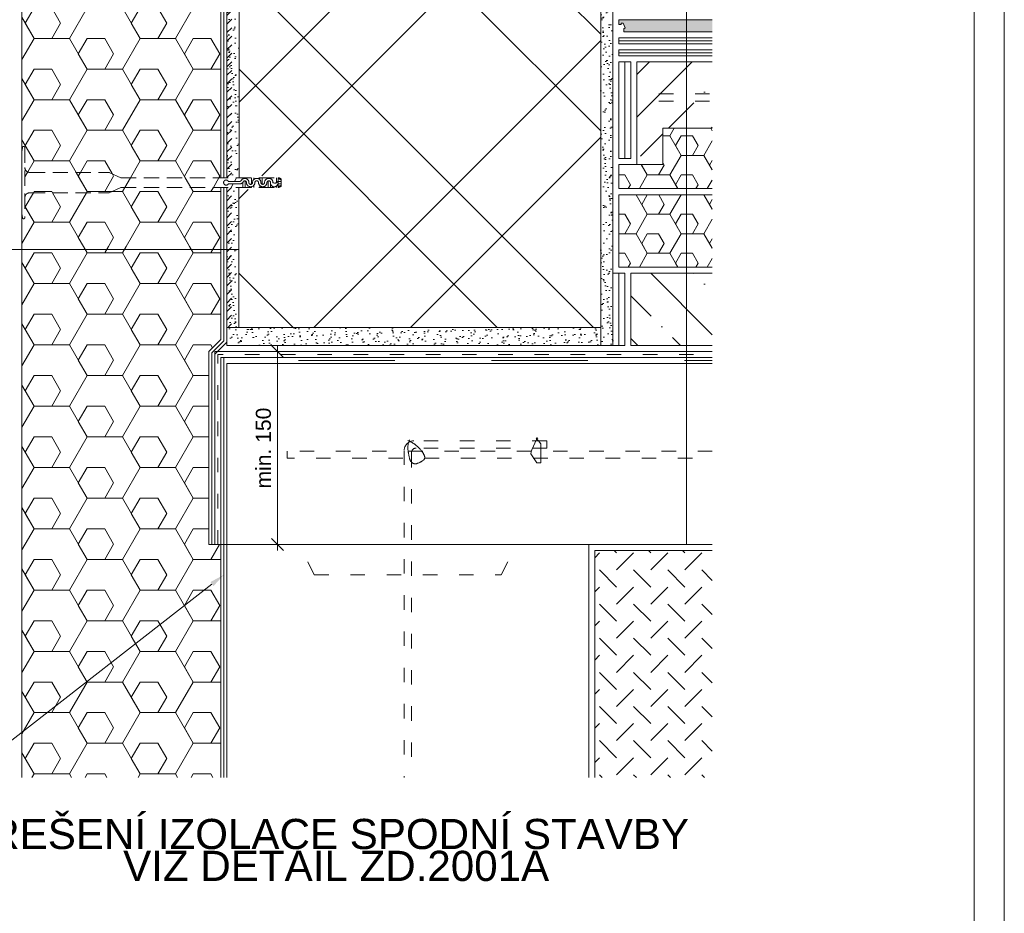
# Model space of a CAD drawing. Header units: millimetres. Extents: x -164296 to 75635, y 29674 to 91116.
# Tile 4 of 20: x -163377 to -162561, y 34127 to 34867. Entities that reach past the tile are written whole.
import ezdxf
from ezdxf.xclip import XClip

# ---------------------------------------------------------------- set-up
doc = ezdxf.new("R2010")
doc.units = ezdxf.units.MM
doc.header["$MEASUREMENT"] = 0
doc.header["$XCLIPFRAME"] = 0
for name, pattern in [('ASFALT', [30, 12, -18]), ('DASHED', [19.05, 12.7, -6.35]), ('ČÁRKOVANÁ1', [30, 12, -18])]:
    doc.linetypes.add(name, pattern=pattern)
for name, color, linetype in [('POHLED ZÁPADNÍ_1__K EXPEDICI', 7, 'Continuous'), ('POHLED ZÁPADNÍ_1_DEK_Asfaltový pás', 7, 'Continuous'), ('POHLED ZÁPADNÍ_1_DEK_Kotvení', 7, 'Continuous'), ('POHLED ZÁPADNÍ_1_DEK_KÓTY', 7, 'Continuous'), ('POHLED ZÁPADNÍ_1_DEK_Penetrace', 7, 'Continuous'), ('POHLED ZÁPADNÍ_1_DEK_Plechy', 7, 'Continuous'), ('POHLED ZÁPADNÍ_1_DEK_POPIS', 7, 'Continuous'), ('POHLED ZÁPADNÍ_1_DEK_PVC_PE', 7, 'Continuous'), ('POHLED ZÁPADNÍ_1_DEK_SLABA', 7, 'Continuous'), ('POHLED ZÁPADNÍ_1_DEK_Spojeni', 7, 'Continuous'), ('POHLED ZÁPADNÍ_1_DEK_ŠRAFY', 7, 'Continuous')]:
    doc.layers.add(name, color=color, linetype=linetype)
doc.styles.add('GENEROVANÝ_STYL_1', font='txt')
doc.linetypes.add('LEPENÍ', pattern='A,0,[2,Detail č.9 PROVĚTRÁVANÁ PODLAHA1.Shx,S=0.060476,R=0,X=0,Y=0],-7.62,0', length=7.62)
doc.linetypes.add('PE', pattern='A,0,[3,Detail č.9 PROVĚTRÁVANÁ PODLAHA1.Shx,S=0.1501,R=0,X=0,Y=0],-0.1501,0', length=0.1501)
doc.linetypes.add('ZEBRIK', pattern='A,0,[4,Detail č.9 PROVĚTRÁVANÁ PODLAHA1.Shx,S=0.00015873,R=0,X=0,Y=0],-0.02,0', length=0.02)
pattern_1 = [(0, (-343560.072, 10917.493), (0, 16.2379762), [9.375, -18.75]), (120, (-343560.072, 10917.493), (14.0625, 8.1189881), [9.375, -18.75]), (60, (-343550.697, 10917.493), (-14.0625, 8.1189881), [9.375, -18.75]), (0, (-343560.072, 10917.493), (28.125, 16.2379762), [18.75, -37.5]), (120, (-343560.072, 10917.493), (-28.125, 16.2379764), [18.75, -37.5]), (60, (-343560.072, 10917.493), (6e-08, 32.4759526), [0, -37.5, 18.75, 0, 0, 0])]
pattern_2 = [(307.5, (-335352.469, 4145.192), (9.63411885, 0.3149668), [0, -7.6, 0, -8.5, 0, -8.125]), (277.5, (-335352.469, 4145.192), (-14.1107303, 8.8488835), [0, -4.1, 0, -6.85, 0, -2.625]), (237.5, (-335352.469, 4151.342), (-0.02829527, 15.5707093), [0, -2.5, 0, -9, 0, -11.75]), (227.5, (-335352.469, 4151.342), (-4.3883778, 15.030633), [0, -1.25, 0, -5.9, 0, -6.75])]
pattern_3 = [(0, (-343565.237, 25199.786), (0, 25.4), [14.664697, -29.329394]), (120, (-343565.237, 25199.786), (21.9970453, 12.7), [14.664697, -29.329394]), (60, (-343550.572, 25199.786), (-21.9970453, 12.7), [14.664697, -29.329394]), (0, (-343565.237, 25199.786), (43.9940907, 25.4), [29.329394, -58.658788]), (120, (-343565.237, 25199.786), (-43.9940906, 25.4), [29.329394, -58.658788]), (60, (-343565.237, 25199.786), (1e-07, 50.8), [0, -58.6587876, 29.329394, 0, 0, 0])]
pattern_4 = [(307.5, (-333928.479, 10917.944), (9.63411885, 0.3149668), [0, -7.6, 0, -8.5, 0, -8.125]), (277.5, (-333928.479, 10917.944), (-14.1107303, 8.8488835), [0, -4.1, 0, -6.85, 0, -2.625]), (237.5, (-333928.479, 10924.094), (-0.02829527, 15.5707093), [0, -2.5, 0, -9, 0, -11.75]), (227.5, (-333928.479, 10924.094), (-4.3883778, 15.030633), [0, -1.25, 0, -5.9, 0, -6.75])]

# ---------------------------------------------------------------- blocks, each defined once
blk = doc.blocks.new('Kresba_1_1', base_point=(-167022.02, 33615.4))
at = {"layer": 'POHLED ZÁPADNÍ_1_DEK_KÓTY', "linetype": 'Continuous', "lineweight": 18}
blk.add_hatch(color=6, dxfattribs=at).paths.add_polyline_path([(-163219.16, 34401.24), (-163216.6, 34397.96), (-163208.02, 34407.28)])
at = {"layer": 'POHLED ZÁPADNÍ_1_DEK_Penetrace', "linetype": 'Continuous', "lineweight": 18}
h = blk.add_hatch(dxfattribs=at)
h.set_pattern_fill('ANSI31_0001', color=22, style=0, pattern_type=2)
h.set_pattern_definition([(45, (-335352.469, 4145.192), (-3.5355339, 3.5355339), [])])
h.paths.add_polyline_path([(-163205.52, 34943.92), (-163205.52, 34736.25), (-163201.52, 34736.25), (-163201.52, 34943.92), (-163201.69, 34943.92, 0.265773), (-163201.88, 34943.82), (-163202.18, 34943.6, -0.265773), (-163202.36, 34943.5), (-163203.09, 34943.5), (-163203.09, 34943.92), (-163203.82, 34943.92, 0.265773), (-163204, 34943.82), (-163204.3, 34943.6, -0.265773), (-163204.49, 34943.5), (-163205.22, 34943.5), (-163205.22, 34943.92)])
h = blk.add_hatch(dxfattribs=at)
h.set_pattern_fill('ANSI31_0001', color=22, style=0, pattern_type=2)
h.set_pattern_definition([(225, (8945.27, 65411.5566), (-3.5355339, 3.5355339), [])])
h.paths.add_polyline_path([(-163201.68, 34674.47), (-163201.69, 34728.25), (-163205.69, 34728.25), (-163205.68, 34612.83), (-163205.5, 34612.83, 0.265773), (-163205.32, 34612.93), (-163205.02, 34613.15, -0.265773), (-163204.84, 34613.25), (-163204.11, 34613.25), (-163204.11, 34612.83), (-163203.38, 34612.83, 0.265773), (-163203.2, 34612.93), (-163202.89, 34613.15, -0.265773), (-163202.71, 34613.25), (-163201.98, 34613.25), (-163201.98, 34612.83), (-163201.68, 34612.83)])
at = {"layer": 'POHLED ZÁPADNÍ_1_DEK_ŠRAFY', "linetype": 'Continuous', "lineweight": 18}
h = blk.add_hatch(dxfattribs=at)
h.set_pattern_fill('ZDIVO2_0001', color=3, style=0, pattern_type=2)
h.set_pattern_definition([(45, (-333928.48, 10917.94), (-124.4508, 124.4508), []), (45, (-333848.48, 10917.94), (-124.4508, 124.4508), []), (135, (-333928.48, 10917.94), (124.4508, 124.4508), []), (135, (-333848.48, 10917.94), (124.4508, 124.4508), [])])
h.paths.add_polyline_path([(-163195.52, 34726.51), (-163195.52, 34612.28), (-162895.52, 34612.28), (-162895.52, 35353.84), (-163195.52, 35353.84), (-163195.52, 35317.95), (-163118.94, 35317.95, -0.146838), (-163115.37, 35316.52), (-163115.37, 35307.94, -0.146838), (-163118.94, 35306.51), (-163195.49, 35306.51), (-163195.46, 34937.95), (-163118.94, 34937.95, -0.146838), (-163115.37, 34936.52), (-163115.37, 34927.94, -0.146838), (-163118.94, 34926.51), (-163195.46, 34926.51), (-163195.44, 34737.95), (-163118.94, 34737.95, -0.146838), (-163115.37, 34736.52), (-163115.37, 34727.94, -0.146838), (-163118.94, 34726.51)])
h = blk.add_hatch(dxfattribs=at)
h.set_pattern_fill('XPS_0001', color=3, style=0, pattern_type=2)
h.set_pattern_definition(pattern_3)
h.paths.add_polyline_path([(-163375.52, 34757.9), (-163375.44, 34757.9), (-163375.02, 34761.28, -1), (-163373.02, 34761.28), (-163373.02, 34744.83, 0.417299), (-163369.01, 34740.73), (-163302.91, 34740.73), (-163293.45, 34736.31), (-163210.52, 34736.32), (-163210.52, 34928.32), (-163273.99, 34928.32), (-163283.57, 34923.84), (-163349.56, 34923.84, 0.420423), (-163353.57, 34919.74), (-163353.57, 34902.28), (-163375.52, 34902.28)])
h = blk.add_hatch(dxfattribs=at)
h.set_pattern_fill('AR_SAND_0001', color=3, style=0, pattern_type=2)
h.set_pattern_definition(pattern_4)
h.paths.add_polyline_path([(-163205.52, 34817.19), (-163195.45, 34817.19), (-163195.46, 34926.51), (-163205.52, 34926.51)])
h = blk.add_hatch(dxfattribs=at)
h.set_pattern_fill('AR_SAND_0001', color=3, style=0, pattern_type=2)
h.set_pattern_definition(pattern_2)
h.paths.add_polyline_path([(-162895.52, 34888.51), (-162895.52, 34597.28), (-162885.52, 34597.28), (-162885.52, 34887.45), (-162886.58, 34888.51)])
blk.add_hatch(color=3, dxfattribs=at).paths.add_polyline_path([(-162880.52, 34863.28), (-162878.77, 34863.28), (-162878.66, 34863.39), (-162878.66, 34864.43), (-162877.09, 34864.43), (-162875.29, 34860.67), (-162876.54, 34859.85), (-162876.54, 34857.28), (-162803.11, 34857.28), (-162803.11, 34867.28), (-162880.52, 34867.28)])
h = blk.add_hatch(dxfattribs=at)
h.set_pattern_fill('ANSI35_0001', color=3, style=0, pattern_type=2)
h.set_pattern_definition([(45, (-335352.47, 4145.19), (-35.355339, 35.355339), []), (45, (-335317.114, 4145.19), (-35.355339, 35.355339), [62.5, -12.5, 0, -12.5])])
h.paths.add_polyline_path([(-162865.52, 34832.28), (-162865.52, 34747.28), (-162844.06, 34747.28), (-162844.06, 34777.28), (-162803.11, 34777.28), (-162803.11, 34832.28)])
h = blk.add_hatch(dxfattribs=at)
h.set_pattern_fill('AR_SAND_0001', color=3, style=0, pattern_type=2)
h.set_pattern_definition(pattern_4)
h.paths.add_polyline_path([(-163205.52, 34817.19), (-163205.52, 34737.95), (-163195.44, 34737.95), (-163195.45, 34817.19)])
h = blk.add_hatch(dxfattribs=at)
h.set_pattern_fill('XPS_0001', color=3, style=0, pattern_type=2)
h.set_pattern_definition(pattern_1)
h.paths.add_polyline_path([(-162844.06, 34747.28), (-162880.52, 34747.28), (-162880.52, 34727.28), (-162803.11, 34727.28), (-162803.11, 34777.28), (-162844.06, 34777.28)])
h = blk.add_hatch(dxfattribs=at)
h.set_pattern_fill('XPS_0001', color=3, style=0, pattern_type=2)
h.set_pattern_definition(pattern_3)
h.paths.add_polyline_path([(-163373.02, 34719.83, -0.414147), (-163369.01, 34723.84), (-163303.02, 34723.84), (-163293.44, 34728.32), (-163192.25, 34728.32), (-163192.25, 34732.48, -0.251413), (-163194.88, 34731.32), (-163204.25, 34731.32, -3.998423), (-163204.25, 34733.32), (-163194.72, 34733.32, 0.312041), (-163193.7, 34733.91, -0.157879), (-163192.25, 34735.4), (-163192.25, 34736.32), (-163293.45, 34736.31), (-163302.91, 34740.73), (-163369.01, 34740.73, -0.414147), (-163373.02, 34744.74)])
h = blk.add_hatch(dxfattribs=at)
h.set_pattern_fill('XPS_0001', color=3, style=0, pattern_type=2)
h.set_pattern_definition(pattern_3)
h.paths.add_polyline_path([(-163375.44, 34706.67), (-163375.52, 34706.67), (-163375.52, 34679.41), (-163210.52, 34679.41), (-163210.52, 34728.32), (-163293.44, 34728.32), (-163303.02, 34723.84), (-163369.01, 34723.84, 0.420423), (-163373.02, 34719.74), (-163373.02, 34703.28, -1), (-163375.02, 34703.28)])
h = blk.add_hatch(dxfattribs=at)
h.set_pattern_fill('AR_SAND_0001', color=3, style=0, pattern_type=2)
h.set_pattern_definition(pattern_2)
h.paths.add_polyline_path([(-163205.52, 34612.28), (-163195.52, 34612.28), (-163195.52, 34726.51), (-163205.52, 34726.51)])
h = blk.add_hatch(dxfattribs=at)
h.set_pattern_fill('XPS_0001', color=3, style=0, pattern_type=2)
h.set_pattern_definition(pattern_1)
h.paths.add_polyline_path([(-162880.52, 34662.28), (-162803.11, 34662.28), (-162803.11, 34722.28), (-162880.52, 34722.28)])
h = blk.add_hatch(dxfattribs=at)
h.set_pattern_fill('XPS_0001', color=3, style=0, pattern_type=2)
h.set_pattern_definition(pattern_3)
h.paths.add_polyline_path([(-163210.52, 34679.41), (-163375.52, 34679.41), (-163375.52, 34239.28), (-163210.52, 34239.28), (-163210.52, 34432.28), (-163220.52, 34432.28), (-163220.52, 34592.22), (-163210.52, 34602.22)])
h = blk.add_hatch(dxfattribs=at)
h.set_pattern_fill('ANSI35_0001', color=3, style=0, pattern_type=2)
h.set_pattern_definition([(135, (-335352.47, 4145.19), (35.355339, 35.355339), []), (135, (-335352.47, 4180.547), (35.355339, 35.355339), [62.5, -12.5, 0, -12.5])])
h.paths.add_polyline_path([(-162803.11, 34657.28), (-162870.52, 34657.28), (-162870.52, 34597.28), (-162803.11, 34597.28)])
h = blk.add_hatch(dxfattribs=at)
h.set_pattern_fill('AR_SAND_0001', color=3, style=0, pattern_type=2)
h.set_pattern_definition(pattern_2)
h.paths.add_polyline_path([(-163205.52, 34612.28), (-163205.52, 34597.28), (-162895.52, 34597.28), (-162895.52, 34612.28)])
h = blk.add_hatch(dxfattribs=at)
h.set_pattern_fill('CHECKERED_0001', color=3, style=0, pattern_type=2)
h.set_pattern_definition([(45, (-347352.47, 7145.192), (0, 28.2842712), [20, -20]), (135, (-347352.47, 7159.334), (-28.2842712, 0), [20, -20])])
h.paths.add_polyline_path([(-162900.52, 34427.28), (-162900.52, 34239.28), (-162803.11, 34239.28), (-162803.11, 34427.28)])
at = {"layer": 'POHLED ZÁPADNÍ_1__K EXPEDICI', "color": 3, "linetype": 'Continuous', "lineweight": 18, "flags": 128}
blk.add_lwpolyline([(-164045.95, 35642.4), (-162560.95, 35642.4), (-162560.95, 33542.4), (-164045.95, 33542.4)], close=True, dxfattribs=at)
at = {"layer": 'POHLED ZÁPADNÍ_1_DEK_Asfaltový pás', "color": 1, "linetype": 'ASFALT', "lineweight": 18, "flags": 128}
blk.add_lwpolyline([(-163213.02, 34432.28), (-163213.02, 34589.78), (-162803.11, 34589.78)], dxfattribs=at)
at = {"layer": 'POHLED ZÁPADNÍ_1_DEK_Kotvení', "color": 41, "linetype": 'DASHED', "lineweight": 18}
for p, q in [((-163375.02, 34761.28), (-163375.44, 34757.9)), ((-163373.02, 34761.28), (-163373.02, 34703.28)), ((-163375.52, 34756.66), (-163375.52, 34707.91)), ((-163369.01, 34740.73), (-163302.91, 34740.73)), ((-163303.02, 34740.78), (-163293.44, 34736.3)), ((-163293.45, 34736.31), (-163163.02, 34736.32)), ((-163192.25, 34735.4), (-163192.25, 34736.32)), ((-163190.25, 34735.76), (-163190.25, 34736.32)), ((-163185.25, 34730.92), (-163185.25, 34736.32)), ((-163183.25, 34734.82), (-163183.25, 34736.32)), ((-163178.25, 34734.72), (-163178.25, 34736.32)), ((-163176.25, 34730.89), (-163176.25, 34736.32)), ((-163171.25, 34735.79), (-163171.25, 34736.32)), ((-163169.25, 34735.46), (-163169.25, 34736.32)), ((-163164.25, 34732.24), (-163164.25, 34736.32)), ((-163163.02, 34728.32), (-163163.02, 34736.32)), ((-163303.02, 34723.84), (-163293.44, 34728.32)), ((-163293.44, 34728.32), (-163163.02, 34728.32)), ((-163194.72, 34733.32), (-163204.25, 34733.32)), ((-163194.88, 34731.32), (-163204.25, 34731.32)), ((-163192.25, 34728.32), (-163192.25, 34732.48)), ((-163190.25, 34728.32), (-163190.25, 34733.72)), ((-163185.29, 34728.47), (-163185.29, 34728.47)), ((-163185.29, 34728.47), (-163185.29, 34728.47)), ((-163185.29, 34728.47), (-163185.29, 34728.47)), ((-163185.29, 34728.47), (-163185.29, 34728.47)), ((-163185.29, 34728.47), (-163185.29, 34728.47)), ((-163185.29, 34728.46), (-163185.25, 34728.46)), ((-163185.29, 34728.43), (-163185.25, 34728.43)), ((-163185.25, 34728.4), (-163185.29, 34728.4)), ((-163185.25, 34728.37), (-163185.29, 34728.37)), ((-163185.29, 34728.37), (-163185.25, 34728.36)), ((-163185.29, 34728.37), (-163185.29, 34728.36)), ((-163185.25, 34728.34), (-163185.29, 34728.35)), ((-163185.29, 34728.34), (-163185.25, 34728.34)), ((-163185.29, 34728.33), (-163185.29, 34728.32)), ((-163185.29, 34728.32), (-163185.25, 34728.32)), ((-163185.28, 34728.45), (-163185.28, 34728.45)), ((-163185.25, 34728.45), (-163185.27, 34728.45)), ((-163185.27, 34728.45), (-163185.25, 34728.45)), ((-163185.27, 34728.44), (-163185.25, 34728.44)), ((-163185.27, 34728.43), (-163185.27, 34728.42)), ((-163185.26, 34728.41), (-163185.27, 34728.41)), ((-163185.27, 34728.41), (-163185.25, 34728.4)), ((-163185.27, 34728.41), (-163185.27, 34728.4)), ((-163185.27, 34728.4), (-163185.27, 34728.39)), ((-163185.27, 34728.39), (-163185.25, 34728.39)), ((-163185.26, 34728.41), (-163185.26, 34728.4)), ((-163185.25, 34728.32), (-163185.25, 34728.86)), ((-163185.25, 34728.41), (-163185.25, 34728.4)), ((-163185.25, 34728.39), (-163185.25, 34728.4)), ((-163185.25, 34728.36), (-163185.25, 34728.37)), ((-163185.25, 34728.32), (-163185.25, 34728.33)), ((-163183.25, 34728.32), (-163183.25, 34729.92)), ((-163178.25, 34728.32), (-163178.25, 34729.82)), ((-163176.25, 34728.32), (-163176.25, 34728.85)), ((-163171.25, 34728.32), (-163171.25, 34733.75)), ((-163169.25, 34728.32), (-163169.25, 34731.09)), ((-163164.25, 34728.32), (-163164.25, 34729.57)), ((-163160.52, 34731.32), (-163163.29, 34731.32)), ((-163160.52, 34733.32), (-163163.12, 34733.32)), ((-163163.02, 34730.64), (-163163.02, 34734.09)), ((-163163.02, 34730.64), (-163163.02, 34734.09)), ((-163160.52, 34729.32), (-163160.52, 34735.32)), ((-163369.01, 34723.84), (-163303.02, 34723.84)), ((-163375.02, 34703.28), (-163375.44, 34706.67))]:
    blk.add_line(p, q, dxfattribs=at)
blk.add_circle((-163185.29, 34728.47), 0.005, dxfattribs=at)
for centre, radius, start, end in [((-163374.02, 34761.28), 1, 0, 180), ((-163365.52, 34756.66), 10, 172.87498, 180), ((-163369.01, 34744.74), 4.01, 178.77454, 270), ((-163163.43, 34731.66), 4.68, 51.49106, 84.90506), ((-163206.12, 34732.32), 2.12, 28.08312, 331.91688), ((-163194.64, 34734.35), 3.03, 265.53255, 334.85278), ((-163194.64, 34734.35), 1.03, 265.53255, 334.85278), ((-163190.68, 34732.41), 3.38, 357.87335, 153.64098), ((-163190.68, 34732.41), 1.38, 357.89303, 151.85068), ((-163185.8, 34732.32), 3.5, 180, 0), ((-163185.8, 34732.32), 3.5, 180, 0), ((-163185.8, 34732.32), 3.5, 180, 0), ((-163185.8, 34732.32), 1.5, 180, 0), ((-163180.8, 34732.32), 3.5, 0, 180), ((-163180.8, 34732.32), 1.5, 0, 180), ((-163175.8, 34732.32), 3.5, 180, 0), ((-163175.8, 34732.32), 1.5, 180, 0), ((-163170.8, 34732.32), 3.5, 0, 180), ((-163170.8, 34732.32), 1.5, 0, 180), ((-163166.3, 34731.82), 3.04, 170.58956, 350.49814), ((-163165.71, 34734.91), 3.04, 238.49046, 328.4012), ((-163162.66, 34732.58), 2.76, 39.0445, 97.35261), ((-163162.66, 34732.06), 2.76, 262.64717, 320.9555), ((-163163.43, 34732.98), 4.68, 275.09477, 308.50894), ((-163369.01, 34719.83), 4.01, 90, 181.22546), ((-163365.52, 34707.91), 10, 180, 187.12502), ((-163374.02, 34703.28), 1, 180, 0)]:
    blk.add_arc(centre, radius, start, end, dxfattribs=at)
at = {"layer": 'POHLED ZÁPADNÍ_1_DEK_KÓTY', "color": 6, "linetype": 'Continuous', "lineweight": 18}
for p, q in [((-162824.44, 35048.85), (-162824.44, 34432.28)), ((-163736.34, 34676.93), (-163195.52, 34676.93)), ((-163158.45, 34587.28), (-163168.45, 34597.28)), ((-163163.45, 34597.28), (-163163.45, 34427.28)), ((-163188.45, 34592.28), (-163158.45, 34592.28)), ((-163168.45, 34437.28), (-163158.45, 34427.28)), ((-163188.45, 34432.28), (-163158.45, 34432.28)), ((-163217.88, 34399.6), (-163494.48, 34184.13))]:
    blk.add_line(p, q, dxfattribs=at)
at = {"layer": 'POHLED ZÁPADNÍ_1_DEK_Plechy', "color": 5, "linetype": 'ČÁRKOVANÁ1', "lineweight": 18}
for p, q in [((-162847.33, 34805.78), (-162803.11, 34805.78)), ((-162847.33, 34805.78), (-162803.11, 34805.78)), ((-162847.33, 34799.78), (-162803.11, 34799.78)), ((-162847.33, 34799.78), (-162803.11, 34799.78)), ((-162940.33, 34518.28), (-163050.52, 34518.28)), ((-162940.33, 34518.28), (-163050.52, 34518.28)), ((-162940.33, 34518.28), (-162940.33, 34512.28)), ((-162940.33, 34518.28), (-162940.33, 34512.28)), ((-163058.52, 34510.28), (-163058.52, 34239.28)), ((-163058.52, 34510.28), (-163058.52, 34239.28)), ((-163052.52, 34508.28), (-163052.52, 34239.28)), ((-163052.52, 34508.28), (-163052.52, 34239.28)), ((-162940.33, 34512.28), (-163048.52, 34512.28)), ((-162940.33, 34512.28), (-163048.52, 34512.28))]:
    blk.add_line(p, q, dxfattribs=at)
at = {"layer": 'POHLED ZÁPADNÍ_1_DEK_Plechy', "color": 5, "linetype": 'Continuous', "lineweight": 18, "flags": 128}
blk.add_lwpolyline([(-163054.2, 34519.18), (-163054.43, 34518.38), (-163054.66, 34517.59, 0.00331), (-163054.82, 34516.99, 0.004861), (-163054.97, 34516.39, 0.011946), (-163055.23, 34515.2, 0.018694), (-163055.42, 34514, 0.018587), (-163055.5, 34513, 0.019714), (-163055.5, 34512, 0.019459), (-163055.41, 34510.8, 0.011362), (-163055.24, 34509.6, 0.002969), (-163055.17, 34509.19, 0.002116), (-163055.1, 34508.79, 0.001708), (-163055.03, 34508.39, 0.000881), (-163054.95, 34507.98), (-163054.64, 34506.35), (-163054.39, 34504.99, 0.006657), (-163054.25, 34504.32, 0.012488), (-163054.08, 34503.65, 0.011242), (-163053.93, 34503.17, 0.014686), (-163053.76, 34502.69, 0.010695), (-163053.63, 34502.38, 0.012108), (-163053.49, 34502.07, 0.023718), (-163053.19, 34501.54, 0.026427), (-163052.84, 34501.03, 0.035168), (-163052.29, 34500.43, 0.040639), (-163051.65, 34499.91, 0.033306), (-163051.14, 34499.6, 0.041765), (-163050.59, 34499.38, 0.054696), (-163049.89, 34499.24, 0.041538), (-163049.17, 34499.24, 0.02446), (-163048.66, 34499.3, 0.017665), (-163048.16, 34499.41), (-163047.91, 34499.48, 0.00354), (-163047.79, 34499.52, 0.003215), (-163047.66, 34499.56), (-163047.41, 34499.64), (-163047.17, 34499.73), (-163046.92, 34499.82), (-163046.44, 34500.01), (-163046.03, 34500.18), (-163045.63, 34500.36), (-163045.24, 34500.54), (-163044.86, 34500.74), (-163044.48, 34500.95), (-163044.11, 34501.17), (-163043.92, 34501.29, 0.004949), (-163043.73, 34501.41, 0.004992), (-163043.55, 34501.54, 0.00254), (-163043.46, 34501.6, 0.002532), (-163043.37, 34501.67), (-163043.2, 34501.79, 0.002598), (-163043.12, 34501.86, 0.002783), (-163043.04, 34501.92, 0.012144), (-163042.72, 34502.19, 0.01621), (-163042.42, 34502.47, 0.023056), (-163042.08, 34502.84, 0.034151), (-163041.79, 34503.25, 0.030791), (-163041.62, 34503.58, 0.040367), (-163041.49, 34503.94, 0.070881), (-163041.41, 34504.54, 0.04752), (-163041.48, 34505.14, 0.032421), (-163041.62, 34505.67, 0.019474), (-163041.82, 34506.18, 0.01067), (-163041.98, 34506.52, 0.007031), (-163042.15, 34506.85, 0.007894), (-163042.38, 34507.28, 0.007148), (-163042.62, 34507.69), (-163042.78, 34507.96, 0.001995), (-163042.87, 34508.09, 0.001847), (-163042.95, 34508.22), (-163043.12, 34508.48), (-163043.47, 34508.99), (-163043.82, 34509.48), (-163044.18, 34509.96), (-163044.54, 34510.45), (-163044.92, 34510.92), (-163045.31, 34511.39), (-163045.72, 34511.85, 0.003244), (-163045.92, 34512.07, 0.003403), (-163046.13, 34512.29, 0.006776), (-163046.54, 34512.71, 0.007002), (-163046.95, 34513.12, 0.009724), (-163047.57, 34513.67, 0.009269), (-163048.2, 34514.21, 0.009027), (-163048.86, 34514.72, 0.008591), (-163049.53, 34515.2, 0.006876), (-163050.08, 34515.58, 0.006181), (-163050.65, 34515.95, 0.012635), (-163052.03, 34516.76, 0.007268), (-163053.43, 34517.51), (-163054.14, 34517.88), (-163055.57, 34518.59)], format="xyb", dxfattribs=at)
blk.add_lwpolyline([(-163054.2, 34519.18), (-163054.43, 34518.38), (-163054.66, 34517.59, 0.00331), (-163054.82, 34516.99, 0.004861), (-163054.97, 34516.39, 0.011946), (-163055.23, 34515.2, 0.018694), (-163055.42, 34514, 0.018587), (-163055.5, 34513, 0.019714), (-163055.5, 34512, 0.019459), (-163055.41, 34510.8, 0.011362), (-163055.24, 34509.6, 0.002969), (-163055.17, 34509.19, 0.002116), (-163055.1, 34508.79, 0.001708), (-163055.03, 34508.39, 0.000881), (-163054.95, 34507.98), (-163054.64, 34506.35), (-163054.39, 34504.99, 0.006657), (-163054.25, 34504.32, 0.012488), (-163054.08, 34503.65, 0.011242), (-163053.93, 34503.17, 0.014686), (-163053.76, 34502.69, 0.010695), (-163053.63, 34502.38, 0.012108), (-163053.49, 34502.07, 0.023718), (-163053.19, 34501.54, 0.026427), (-163052.84, 34501.03, 0.035168), (-163052.29, 34500.43, 0.040639), (-163051.65, 34499.91, 0.033306), (-163051.14, 34499.6, 0.041765), (-163050.59, 34499.38, 0.054696), (-163049.89, 34499.24, 0.041538), (-163049.17, 34499.24, 0.02446), (-163048.66, 34499.3, 0.017665), (-163048.16, 34499.41), (-163047.91, 34499.48, 0.00354), (-163047.79, 34499.52, 0.003215), (-163047.66, 34499.56), (-163047.41, 34499.64), (-163047.17, 34499.73), (-163046.92, 34499.82), (-163046.44, 34500.01), (-163046.03, 34500.18), (-163045.63, 34500.36), (-163045.24, 34500.54), (-163044.86, 34500.74), (-163044.48, 34500.95), (-163044.11, 34501.17), (-163043.92, 34501.29, 0.004949), (-163043.73, 34501.41, 0.004992), (-163043.55, 34501.54, 0.00254), (-163043.46, 34501.6, 0.002532), (-163043.37, 34501.67), (-163043.2, 34501.79, 0.002598), (-163043.12, 34501.86, 0.002783), (-163043.04, 34501.92, 0.012144), (-163042.72, 34502.19, 0.01621), (-163042.42, 34502.47, 0.023056), (-163042.08, 34502.84, 0.034151), (-163041.79, 34503.25, 0.030791), (-163041.62, 34503.58, 0.040367), (-163041.49, 34503.94, 0.070881), (-163041.41, 34504.54, 0.04752), (-163041.48, 34505.14, 0.032421), (-163041.62, 34505.67, 0.019474), (-163041.82, 34506.18, 0.01067), (-163041.98, 34506.52, 0.007031), (-163042.15, 34506.85, 0.007894), (-163042.38, 34507.28, 0.007148), (-163042.62, 34507.69), (-163042.78, 34507.96, 0.001995), (-163042.87, 34508.09, 0.001847), (-163042.95, 34508.22), (-163043.12, 34508.48), (-163043.47, 34508.99), (-163043.82, 34509.48), (-163044.18, 34509.96), (-163044.54, 34510.45), (-163044.92, 34510.92), (-163045.31, 34511.39), (-163045.72, 34511.85, 0.003244), (-163045.92, 34512.07, 0.003403), (-163046.13, 34512.29, 0.006776), (-163046.54, 34512.71, 0.007002), (-163046.95, 34513.12, 0.009724), (-163047.57, 34513.67, 0.009269), (-163048.2, 34514.21, 0.009027), (-163048.86, 34514.72, 0.008591), (-163049.53, 34515.2, 0.006876), (-163050.08, 34515.58, 0.006181), (-163050.65, 34515.95, 0.012635), (-163052.03, 34516.76, 0.007268), (-163053.43, 34517.51), (-163054.14, 34517.88), (-163055.57, 34518.59)], format="xyb", dxfattribs=at)
blk.add_lwpolyline([(-162947.67, 34520.7), (-162948.72, 34519.41), (-162952.78, 34510.71), (-162953.13, 34509.09), (-162953.51, 34507.4), (-162948.62, 34500.04), (-162948.1, 34500.02), (-162947.66, 34500.02), (-162947.23, 34500.03), (-162946.79, 34500.04), (-162946.37, 34500.07), (-162945.51, 34500.17), (-162945.29, 34500.2), (-162945.24, 34515.67), (-162945.46, 34516), (-162945.69, 34516.33), (-162945.91, 34516.65), (-162947.62, 34518.86), (-162948.13, 34519.48), (-162949.16, 34520.7)], dxfattribs=at)
blk.add_lwpolyline([(-162947.67, 34520.7), (-162948.72, 34519.41), (-162952.78, 34510.71), (-162953.13, 34509.09), (-162953.51, 34507.4), (-162948.62, 34500.04), (-162948.1, 34500.02), (-162947.66, 34500.02), (-162947.23, 34500.03), (-162946.79, 34500.04), (-162946.37, 34500.07), (-162945.51, 34500.17), (-162945.29, 34500.2), (-162945.24, 34515.67), (-162945.46, 34516), (-162945.69, 34516.33), (-162945.91, 34516.65), (-162947.62, 34518.86), (-162948.13, 34519.48), (-162949.16, 34520.7)], dxfattribs=at)
at = {"layer": 'POHLED ZÁPADNÍ_1_DEK_Plechy', "color": 5, "linetype": 'ČÁRKOVANÁ1', "lineweight": 18, "flags": 128}
for points in [[(-162803.11, 34509.78), (-163155.52, 34509.78), (-163155.52, 34503.78)], [(-163155.52, 34509.78), (-163155.52, 34503.78), (-162803.11, 34503.78)], [(-162803.11, 34509.78), (-163155.52, 34509.78), (-163155.52, 34503.78)], [(-163155.52, 34509.78), (-163155.52, 34503.78), (-162803.11, 34503.78)]]:
    blk.add_lwpolyline(points, dxfattribs=at)
at = {"layer": 'POHLED ZÁPADNÍ_1_DEK_Plechy', "color": 5, "linetype": 'ČÁRKOVANÁ1', "lineweight": 18}
for centre, radius in [((-163050.52, 34510.28), 8), ((-163050.52, 34510.28), 8), ((-163048.52, 34508.28), 4), ((-163048.52, 34508.28), 4)]:
    blk.add_arc(centre, radius, 90, 180, dxfattribs=at)
at = {"layer": 'POHLED ZÁPADNÍ_1_DEK_POPIS', "color": 6, "linetype": 'Continuous', "lineweight": 18, "flags": 128}
blk.add_lwpolyline([(-164020.95, 35617.4), (-162585.95, 35617.4), (-162585.95, 33567.4), (-164020.95, 33567.4)], close=True, dxfattribs=at)
at = {"layer": 'POHLED ZÁPADNÍ_1_DEK_PVC_PE', "color": 1, "linetype": 'PE', "lineweight": 18, "flags": 128}
blk.add_lwpolyline([(-162880.52, 34839.78), (-162803.11, 34839.78)], dxfattribs=at)
at = {"layer": 'POHLED ZÁPADNÍ_1_DEK_SLABA', "color": 153, "linetype": 'Continuous', "lineweight": 18}
for p, q in [((-162885.52, 34617.28), (-162885.52, 35353.84)), ((-163375.52, 34932.28), (-163375.52, 34239.28)), ((-163210.52, 34928.32), (-163210.52, 34736.31)), ((-163205.52, 34736.31), (-163205.52, 34928.32)), ((-163195.44, 34736.32), (-163195.46, 34928.32)), ((-162895.52, 34597.28), (-162895.52, 34888.51)), ((-162865.52, 34832.28), (-162803.11, 34832.28)), ((-162865.52, 34832.28), (-162803.11, 34832.28)), ((-163210.52, 34728.32), (-163210.52, 34602.22)), ((-163205.52, 34597.28), (-163205.52, 34728.32)), ((-163195.52, 34612.28), (-163195.52, 34728.32)), ((-162885.52, 34657.28), (-162885.52, 34597.28)), ((-162870.52, 34657.28), (-162870.52, 34597.28)), ((-162803.11, 34657.28), (-162870.52, 34657.28)), ((-163205.52, 34612.28), (-162895.52, 34612.28)), ((-163220.52, 34592.22), (-163210.52, 34602.22)), ((-163215.52, 34590.15), (-163205.52, 34600.15)), ((-163205.52, 34597.28), (-162885.52, 34597.28)), ((-162895.52, 34597.28), (-162885.52, 34597.28)), ((-162870.52, 34597.28), (-162803.11, 34597.28)), ((-163220.52, 34592.22), (-163220.52, 34497.26)), ((-163215.52, 34592.28), (-163215.52, 34432.28)), ((-163215.52, 34592.28), (-162803.11, 34592.28)), ((-163215.52, 34592.22), (-163215.52, 34497.26)), ((-163215.52, 34590.15), (-163215.52, 34497.26)), ((-163220.52, 34588.14), (-163220.52, 34432.28)), ((-163210.52, 34587.28), (-163210.52, 34432.28)), ((-163210.52, 34587.28), (-162803.11, 34587.28)), ((-163205.52, 34582.28), (-163205.52, 34432.28)), ((-163205.52, 34582.28), (-162803.11, 34582.28)), ((-163220.52, 34432.28), (-163205.52, 34432.28)), ((-163210.52, 34432.28), (-163210.52, 34239.28)), ((-162905.52, 34432.28), (-163205.52, 34432.28)), ((-162905.52, 34432.28), (-163205.52, 34432.28)), ((-163205.52, 34432.28), (-163205.52, 34239.28)), ((-162905.52, 34432.28), (-162803.11, 34432.28)), ((-162905.52, 34432.28), (-162803.11, 34432.28)), ((-162905.52, 34432.28), (-162905.52, 34239.28)), ((-162900.52, 34427.28), (-162803.11, 34427.28)), ((-162900.52, 34427.28), (-162803.11, 34427.28)), ((-162900.52, 34427.28), (-162900.52, 34239.28)), ((-162900.52, 34427.28), (-162900.52, 34239.28))]:
    blk.add_line(p, q, dxfattribs=at)
at = {"layer": 'POHLED ZÁPADNÍ_1_DEK_SLABA', "color": 153, "linetype": 'ČÁRKOVANÁ1', "lineweight": 18}
for p, q in [((-163133.02, 34407.28), (-163145.52, 34432.28)), ((-163133.02, 34407.28), (-163145.52, 34432.28)), ((-162978.02, 34407.28), (-162965.52, 34432.28)), ((-162978.02, 34407.28), (-162965.52, 34432.28)), ((-163133.02, 34407.28), (-162978.02, 34407.28))]:
    blk.add_line(p, q, dxfattribs=at)
at = {"layer": 'POHLED ZÁPADNÍ_1_DEK_SLABA', "color": 153, "linetype": 'Continuous', "lineweight": 18, "flags": 128}
for points in [[(-162803.11, 34867.28), (-162880.52, 34867.28), (-162880.52, 34863.28)], [(-162880.52, 34863.28), (-162878.77, 34863.28), (-162878.66, 34863.39), (-162878.66, 34864.43), (-162877.09, 34864.43), (-162875.29, 34860.67), (-162876.54, 34859.85), (-162876.54, 34857.28), (-162803.11, 34857.28)], [(-162803.11, 34847.28), (-162880.52, 34847.28), (-162880.52, 34852.28), (-162803.11, 34852.28)], [(-162803.11, 34837.28), (-162880.52, 34837.28), (-162880.52, 34842.28), (-162803.11, 34842.28)], [(-162865.52, 34832.28), (-162865.52, 34747.28), (-162859.06, 34747.28)], [(-162803.11, 34727.28), (-162880.52, 34727.28), (-162880.52, 34747.28), (-162844.06, 34747.28), (-162844.06, 34777.28), (-162803.11, 34777.28)], [(-162803.11, 34727.28), (-162880.52, 34727.28), (-162880.52, 34747.28), (-162844.06, 34747.28), (-162844.06, 34777.28), (-162803.11, 34777.28)], [(-162803.11, 34662.28), (-162880.52, 34662.28), (-162880.52, 34722.28), (-162803.11, 34722.28)]]:
    blk.add_lwpolyline(points, dxfattribs=at)
for points in [[(-162880.52, 34752.28), (-162870.52, 34752.28), (-162870.52, 34832.28), (-162880.52, 34832.28)], [(-162885.52, 34597.28), (-162875.52, 34597.28), (-162875.52, 34657.28), (-162885.52, 34657.28)]]:
    blk.add_lwpolyline(points, close=True, dxfattribs=at)
at = {"layer": 'POHLED ZÁPADNÍ_1_DEK_Spojeni', "color": 6, "linetype": 'LEPENÍ', "lineweight": 18}
for p, q in [((-163208.02, 34928.32), (-163208.02, 34736.31)), ((-163208.02, 34587.28), (-163208.02, 34432.28)), ((-163066.2, 34584.78), (-163146.2, 34584.78)), ((-162906.2, 34584.78), (-162986.2, 34584.78)), ((-162803.11, 34584.78), (-162826.2, 34584.78)), ((-163208.02, 34432.28), (-163208.02, 34239.28))]:
    blk.add_line(p, q, dxfattribs=at)
at = {"layer": 'POHLED ZÁPADNÍ_1_DEK_Spojeni', "color": 6, "linetype": 'LEPENÍ', "lineweight": 18, "flags": 128}
blk.add_lwpolyline([(-163208.02, 34728.32), (-163208.02, 34601.18), (-163218.02, 34591.18), (-163218.02, 34432.28)], dxfattribs=at)
at = {"layer": 'POHLED ZÁPADNÍ_1_DEK_ŠRAFY', "color": 3, "linetype": 'ZEBRIK', "lineweight": 18}
for p, q in [((-162803.11, 34849.78), (-162880.52, 34849.78)), ((-162875.52, 34752.28), (-162875.52, 34832.28)), ((-162880.52, 34597.28), (-162880.52, 34657.28))]:
    blk.add_line(p, q, dxfattribs=at)
at = {"layer": 'POHLED ZÁPADNÍ_1_DEK_KÓTY', "color": 6, "linetype": 'Continuous', "lineweight": 18, "insert": (-163175.19, 34512.28), "char_height": 12.5, "attachment_point": 5, "rotation": 90, "style": 'GENEROVANÝ_STYL_1'}
blk.add_mtext('\\A1;{\\pqc;\\fArial|b0|i0|c238|p38;min. 150}', dxfattribs=at)
at = {"layer": 'POHLED ZÁPADNÍ_1_DEK_KÓTY', "color": 6, "linetype": 'Continuous', "lineweight": 18, "insert": (-163402.52, 34179.61), "char_height": 25, "attachment_point": 7, "style": 'GENEROVANÝ_STYL_1'}
blk.add_mtext('\\A1;{\\pql;\\fArial|b0|i0|c238|p38;ŘEŠENÍ IZOLACE SPODNÍ STAVBY}', dxfattribs=at)
at = {"layer": 'POHLED ZÁPADNÍ_1_DEK_KÓTY', "color": 180, "linetype": 'Continuous', "lineweight": 18, "insert": (-163291.54, 34153.18), "char_height": 25, "attachment_point": 7, "style": 'GENEROVANÝ_STYL_1'}
blk.add_mtext('\\A1;{\\pql;\\fArial|b0|i0|c238|p38;VIZ DETAIL ZD.2001A}', dxfattribs=at)

msp = doc.modelspace()

# ---------------------------------------------------------------- block references
at = {"color": 9, "linetype": 'Continuous', "lineweight": 13}
ref = msp.add_blockref('Kresba_1_1', (-167022.02, 33615.4), dxfattribs=at)
XClip(ref).set_block_clipping_path([(-164295.9554354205, 33091.5313273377), (-162125.2574305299, 38087.1220507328)])

doc.saveas('drawing.dxf')
